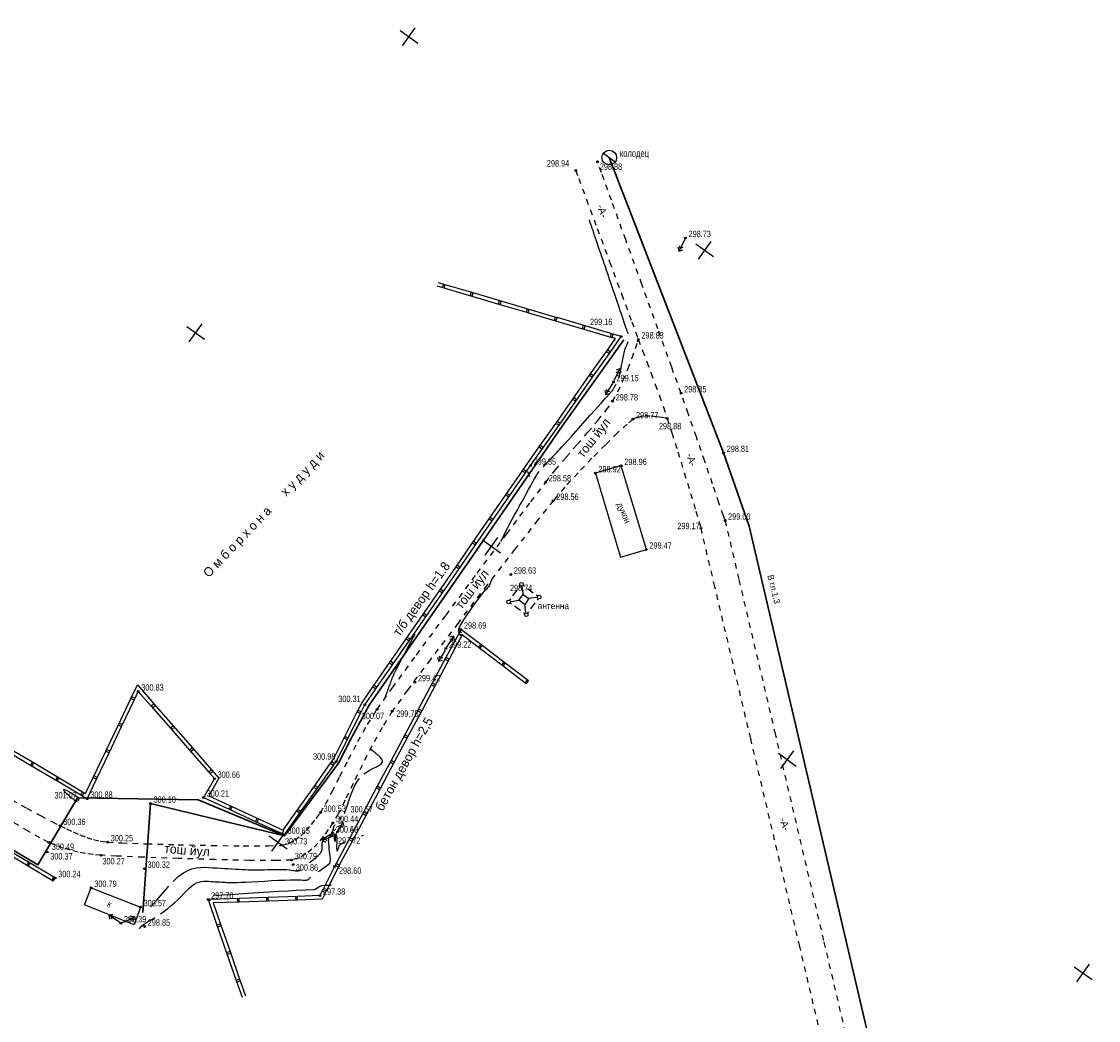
# Model space of a CAD drawing. Extents: x 2931 to 5026, y -2784 to 809.
# Tile 104 of 169: x 3434 to 3730, y -1749 to -1476. Entities that reach past the tile are written whole.
import ezdxf

# ---------------------------------------------------------------- set-up
doc = ezdxf.new("R2010")
doc.units = 0
doc.header["$MEASUREMENT"] = 0
for name, pattern in [('CONTI', [0]), ('Д_ТРОТ_ТРУБА', [3, 1.5, -1.5]), ('ДОРОГИ_СТРОЯЩ', [9, 8, -1])]:
    doc.linetypes.add(name, pattern=pattern)
for name, color, linetype in [('(007) Здания', 7, 'Continuous'), ('(014) Водопровод', 5, 'ИК_Водопровод -------в--------'), ('(025) Дорога', 7, 'Continuous'), ('GOR_BDEFAULT', 212, 'CONTI'), ('GORIZDEFAULT', 32, 'CONTI'), ('PI_OTDEFAULT', 172, 'CONTI'), ('PI_TTDEFAULT', 5, 'CONTI'), ('SETKR', 2, 'CONTI'), ('SIT_LDEFAULT', 250, 'CONTI'), ('USLZNDEFAULT', 250, 'CONTI')]:
    doc.layers.add(name, color=color, linetype=linetype)
doc.styles.add('BM-431', font='txt')
doc.styles.add('P-131', font='txt')
doc.styles.add('SHRFT', font='TXT', dxfattribs={"width": 0.75})
doc.linetypes.add('ИК_Водопровод -------в--------', pattern='A,9,-0.6,["В",Standard,S=1.2,R=0,X=0,Y=-0.6],-1.2', length=10.8)
doc.linetypes.add('ИК_Газопровод -------г--------', pattern='A,9,-0.6,["Г",Standard,S=1.2,R=0,X=0,Y=-0.6],-1.2', length=10.8)

# ---------------------------------------------------------------- blocks, each defined once
blk = doc.blocks.new('BL_6035')
at = {"color": 0}
for p, q in [((-2.5, 3), (-2, 3)), ((-1, 3), (1, 3)), ((2, 3), (2.5, 3)), ((-3, 2), (-3, 2.5)), ((-3, -1), (-3, 1)), ((-2.5, 2.5), (-1, 1)), ((-1, 1), (1, 1)), ((-1, -1), (-1, 1)), ((2.5, 2.5), (1, 1)), ((1, 1), (1, -1)), ((3, 2.5), (3, 2)), ((3, 1), (3, -1)), ((-3, -2.5), (-3, -2)), ((-2.5, -2.5), (-1, -1)), ((1, -1), (-1, -1)), ((2.5, -2.5), (1, -1)), ((3, -2), (3, -2.5)), ((-2, -3), (-2.5, -3)), ((1, -3), (-1, -3)), ((2.5, -3), (2, -3))]:
    blk.add_line(p, q, dxfattribs=at)
for centre in [(-3, 3), (3, 3), (-3, -3), (3, -3)]:
    blk.add_circle(centre, 0.5, dxfattribs=at)
blk = doc.blocks.new('BL_49')
at = {"color": 0}
blk.add_line((-1, 0), (1, 0), dxfattribs=at)
blk.add_circle((0, 0), 1, dxfattribs=at)
blk = doc.blocks.new('BL_333')
at = {"color": 0}
for p, q in [((0, -3), (0, 3)), ((-3, 0), (3, 0))]:
    blk.add_line(p, q, dxfattribs=at)
blk = doc.blocks.new('bstrtthtytt434')
at = {"layer": '(007) Здания'}
blk.add_line((3453.38, 550.16), (3466.91, 544.86), dxfattribs=at)
blk.add_lwpolyline([(3591.61, 663.75), (3598.5, 640.74), (3605.59, 642.86), (3598.72, 665.77), (3598.69, 665.87), (3591.61, 663.75)], dxfattribs=at)
at = {"layer": '(025) Дорога', "linetype": 'Д_ТРОТ_ТРУБА'}
for points in [[(3431.59, 574.23), (3435.71, 571.96), (3439.46, 569.93), (3442.59, 568.27), (3444.86, 567.13), (3446.65, 566.29), (3448.46, 565.45), (3450.3, 564.66), (3452.16, 563.96), (3454.05, 563.36), (3455.96, 562.91), (3457.89, 562.64), (3461.74, 562.44), (3468.58, 562.2), (3477.22, 561.95), (3486.46, 561.75), (3495.09, 561.63), (3501.89, 561.63), (3505.68, 561.79), (3507.5, 562.28), (3509.23, 563.18), (3510.85, 564.4), (3512.37, 565.85), (3513.78, 567.45), (3515.07, 569.11), (3516.25, 570.75), (3517.62, 573.02), (3519.41, 576.44), (3521.55, 580.66), (3523.95, 585.36), (3526.51, 590.21), (3529.14, 594.88), (3531.77, 599.04), (3535.92, 604.89), (3542.55, 613.93), (3550.66, 624.87), (3559.25, 636.38), (3567.33, 647.16), (3573.91, 655.9), (3577.99, 661.28), (3580.66, 664.64), (3583.6, 668.12), (3586.62, 671.61), (3589.57, 674.99), (3592.28, 678.18), (3594.59, 681.04), (3596.34, 683.46), (3597.77, 686.01), (3599.18, 689.05), (3600.5, 692.27), (3601.66, 695.34), (3602.58, 697.95), (3603.18, 699.75), (3603.39, 700.42)], [(3627.17, 650.77), (3626.73, 652.1), (3625.5, 655.66), (3623.73, 660.85), (3621.59, 667.06), (3619.31, 673.67), (3617.08, 680.07), (3615.11, 685.65), (3612.54, 692.81), (3608.77, 703.29), (3604.37, 715.48), (3599.93, 727.75), (3596.03, 738.52), (3593.26, 746.15), (3592.23, 749), (3592.21, 749.06)], [(3586.23, 746.7), (3587.04, 744.52), (3589.16, 738.78), (3592.15, 730.76), (3595.52, 721.67), (3598.83, 712.75), (3601.61, 705.26), (3603.39, 700.42), (3604.55, 697.33), (3605.71, 694.25), (3606.87, 691.17), (3608.03, 688.08), (3609.17, 684.99), (3610.27, 681.89), (3611.33, 678.77), (3612.61, 674.81), (3614.22, 669.61), (3615.99, 663.86), (3617.71, 658.22), (3619.18, 653.36), (3620.2, 649.95), (3620.58, 648.66)], [(3611.33, 678.77), (3610.94, 678.85), (3609.89, 679.03), (3608.38, 679.23), (3606.64, 679.37), (3604.84, 679.36), (3603.2, 679.12), (3601.92, 678.55), (3600.3, 677.19), (3597.69, 674.77), (3594.39, 671.55), (3590.69, 667.83), (3586.87, 663.85), (3583.23, 659.89), (3580.06, 656.21), (3575.87, 650.99), (3569.56, 642.93), (3561.97, 633.14), (3553.95, 622.7), (3546.37, 612.73), (3540.08, 604.31), (3535.93, 598.54), (3533.13, 594.06), (3530.35, 589.03), (3527.68, 583.79), (3525.19, 578.71), (3522.97, 574.13), (3521.1, 570.41), (3519.65, 567.91), (3518.39, 566.08), (3517.02, 564.2), (3515.52, 562.38), (3513.91, 560.72), (3512.18, 559.32), (3510.32, 558.3), (3508.33, 557.74), (3504.19, 557.58), (3496.73, 557.65), (3487.29, 557.86), (3477.18, 558.17), (3467.72, 558.52), (3460.24, 558.83), (3456.06, 559.05), (3453.95, 559.25), (3451.85, 559.54), (3449.76, 559.94), (3447.69, 560.44), (3445.64, 561.05), (3443.66, 561.76), (3441.73, 562.58), (3439.33, 563.82), (3436.09, 565.66), (3432.23, 567.95)], [(3627.17, 650.77), (3630.98, 634.56), (3640.81, 592.68), (3654.29, 535.24), (3669.05, 472.38), (3682.7, 414.21), (3692.88, 370.85), (3697.2, 352.44), (3697.83, 349.7), (3698.5, 346.73), (3699.18, 343.72), (3699.82, 340.8), (3700.4, 338.17), (3700.87, 335.97), (3701.22, 334.39), (3701.5, 333.01), (3701.81, 331.43), (3702.12, 329.8), (3702.41, 328.27), (3702.64, 326.99), (3702.8, 326.1), (3704.87, 311.42)], [(3698.3, 313.34), (3694.88, 332.15), (3694.45, 334.26), (3693.83, 337.35), (3693.06, 341.03), (3692.23, 344.96), (3691.4, 348.75), (3690.66, 352.06), (3686.27, 370.65), (3676.06, 413.86), (3662.4, 471.68), (3647.66, 534.09), (3634.2, 591.06), (3624.38, 632.59), (3620.58, 648.66)]]:
    blk.add_lwpolyline(points, dxfattribs=at)
at = {"color": 5, "linetype": 'ИК_Водопровод -------в--------', "lineweight": 30}
blk.add_lwpolyline([(3595.43, 750.23), (3626.78, 669.33), (3633.78, 649.25), (3700.92, 361.96), (3712.75, 309.29)], dxfattribs=at)
at = {"color": 40, "linetype": 'ИК_Газопровод -------г--------', "lineweight": 30}
for points in [[(3599.39, 700.28), (3582.54, 676.67), (3558.08, 641.32), (3529.61, 600.21), (3524.83, 591.42), (3521.19, 584.3), (3506.39, 564.34), (3469.63, 573.24), (3467.54, 543.41)], [(3506.39, 564.34), (3482.71, 574.26), (3449.65, 574.83), (3438.79, 556.46), (3313.5, 631.08)]]:
    blk.add_lwpolyline(points, dxfattribs=at)
at = {"layer": 'GOR_BDEFAULT', "color": 212}
for p, q in [((3540.33, 616.21), (3541.04, 617.52)), ((3541.04, 617.52), (3541.69, 618.72)), ((3541.69, 618.72), (3542.23, 619.72)), ((3538.87, 613.49), (3539.59, 614.84)), ((3539.59, 614.84), (3540.33, 616.21)), ((3537.61, 611.09), (3538.2, 612.22)), ((3538.2, 612.22), (3538.87, 613.49)), ((3536.08, 607.95), (3536.25, 608.35)), ((3536.25, 608.35), (3536.47, 608.84)), ((3536.47, 608.84), (3536.76, 609.43)), ((3536.76, 609.43), (3537.13, 610.17)), ((3537.13, 610.17), (3537.61, 611.09)), ((3535.01, 605.13), (3535.17, 605.56)), ((3535.17, 605.56), (3535.33, 605.99)), ((3535.33, 605.99), (3535.49, 606.41)), ((3535.49, 606.41), (3535.64, 606.82)), ((3535.64, 606.82), (3535.78, 607.21)), ((3535.78, 607.21), (3535.93, 607.58)), ((3535.93, 607.58), (3536.08, 607.95)), ((3533.99, 602.28), (3534.11, 602.62)), ((3534.11, 602.62), (3534.23, 602.95)), ((3534.23, 602.95), (3534.35, 603.28)), ((3534.35, 603.28), (3534.46, 603.6)), ((3534.46, 603.6), (3534.59, 603.95)), ((3534.59, 603.95), (3534.72, 604.31)), ((3534.72, 604.31), (3534.86, 604.71)), ((3534.86, 604.71), (3535.01, 605.13)), ((3533.92, 602.07), (3533.99, 602.28)), ((3530.15, 588.07), (3529.99, 588.32)), ((3529.99, 588.32), (3529.99, 588.32)), ((3530.39, 587.78), (3530.15, 588.07)), ((3530.74, 587.45), (3530.39, 587.78)), ((3531.2, 587.09), (3530.74, 587.45)), ((3531.72, 586.69), (3531.2, 587.09)), ((3532.25, 586.27), (3531.72, 586.69)), ((3532.72, 585.83), (3532.25, 586.27)), ((3533.08, 585.38), (3532.72, 585.83)), ((3533.27, 584.95), (3533.08, 585.38)), ((3533.22, 584.53), (3533.27, 584.95)), ((3528.17, 581.36), (3529.01, 581.93)), ((3529.01, 581.93), (3529.91, 582.43)), ((3529.91, 582.43), (3530.8, 582.9)), ((3530.8, 582.9), (3531.64, 583.32)), ((3531.64, 583.32), (3532.36, 583.72)), ((3532.36, 583.72), (3532.91, 584.12)), ((3532.91, 584.12), (3533.22, 584.53)), ((3525.79, 578.36), (3526.31, 579.29)), ((3526.31, 579.29), (3526.9, 580.12)), ((3524.42, 575.05), (3524.86, 576.25)), ((3524.86, 576.25), (3525.31, 577.35)), ((3525.31, 577.35), (3525.79, 578.36)), ((3523.63, 572.77), (3524.02, 573.93)), ((3524.02, 573.93), (3524.42, 575.05)), ((3522.86, 570.52), (3523.24, 571.62)), ((3523.24, 571.62), (3523.63, 572.77)), ((3519.94, 566.86), (3520.04, 567.1)), ((3520.04, 567.1), (3520.16, 567.29)), ((3520.16, 567.29), (3520.27, 567.46)), ((3517.42, 563.82), (3517.62, 563.99)), ((3517.62, 563.99), (3517.83, 564.15)), ((3517.83, 564.15), (3518.07, 564.3)), ((3518.07, 564.3), (3518.32, 564.44)), ((3518.32, 564.44), (3518.56, 564.57)), ((3518.56, 564.57), (3518.81, 564.71)), ((3518.81, 564.71), (3519.04, 564.87)), ((3519.04, 564.87), (3519.24, 565.04)), ((3519.24, 565.04), (3519.4, 565.25)), ((3519.4, 565.25), (3519.53, 565.48)), ((3519.53, 565.48), (3519.64, 565.74)), ((3519.64, 565.74), (3519.71, 566.02)), ((3519.71, 566.02), (3519.78, 566.3)), ((3519.78, 566.3), (3519.85, 566.59)), ((3519.85, 566.59), (3519.94, 566.86)), ((3516.71, 560.91), (3516.73, 561.2)), ((3516.73, 562.11), (3516.75, 562.4)), ((3516.74, 561.81), (3516.73, 562.11)), ((3516.73, 561.5), (3516.74, 561.81)), ((3516.73, 561.2), (3516.73, 561.5)), ((3516.75, 562.4), (3516.8, 562.69)), ((3516.8, 562.69), (3516.86, 562.95)), ((3516.86, 562.95), (3516.97, 563.19)), ((3516.97, 563.19), (3517.09, 563.41)), ((3517.09, 563.41), (3517.24, 563.63)), ((3517.24, 563.63), (3517.42, 563.82)), ((3514.48, 557.98), (3514.7, 558.15)), ((3514.7, 558.15), (3514.91, 558.31)), ((3514.91, 558.31), (3515.09, 558.48)), ((3515.09, 558.48), (3515.26, 558.63)), ((3515.26, 558.63), (3515.43, 558.78)), ((3515.43, 558.78), (3515.58, 558.94)), ((3515.58, 558.94), (3515.73, 559.1)), ((3515.73, 559.1), (3515.88, 559.25)), ((3515.88, 559.25), (3516.03, 559.42)), ((3516.03, 559.42), (3516.17, 559.58)), ((3516.17, 559.58), (3516.31, 559.77)), ((3516.31, 559.77), (3516.43, 559.95)), ((3516.43, 559.95), (3516.53, 560.16)), ((3516.53, 560.16), (3516.62, 560.4)), ((3516.62, 560.4), (3516.68, 560.64)), ((3516.68, 560.64), (3516.71, 560.91)), ((3479.84, 554.91), (3481.01, 555.34)), ((3481.01, 555.34), (3482.17, 555.6)), ((3482.17, 555.6), (3483.32, 555.73)), ((3483.32, 555.73), (3484.47, 555.76)), ((3484.47, 555.76), (3485.61, 555.72)), ((3485.61, 555.72), (3486.73, 555.65)), ((3486.73, 555.65), (3487.83, 555.58)), ((3487.83, 555.58), (3488.9, 555.51)), ((3488.9, 555.51), (3489.94, 555.45)), ((3489.94, 555.45), (3490.96, 555.39)), ((3490.96, 555.39), (3491.95, 555.33)), ((3491.95, 555.33), (3492.91, 555.27)), ((3492.91, 555.27), (3493.82, 555.23)), ((3493.82, 555.23), (3494.71, 555.17)), ((3494.71, 555.17), (3495.57, 555.13)), ((3495.57, 555.13), (3496.41, 555.1)), ((3501.73, 555.12), (3502.68, 555.15)), ((3502.68, 555.15), (3503.64, 555.18)), ((3503.64, 555.18), (3504.56, 555.2)), ((3504.56, 555.2), (3505.44, 555.19)), ((3505.44, 555.19), (3506.27, 555.17)), ((3506.27, 555.17), (3507.02, 555.12)), ((3513.21, 557.06), (3513.47, 557.24)), ((3513.47, 557.24), (3513.73, 557.43)), ((3513.73, 557.43), (3513.99, 557.61)), ((3513.99, 557.61), (3514.23, 557.79)), ((3514.23, 557.79), (3514.48, 557.98)), ((3475.82, 551.86), (3477.22, 553.2)), ((3477.22, 553.2), (3478.67, 554.29)), ((3478.67, 554.29), (3479.84, 554.91)), ((3496.41, 555.1), (3497.25, 555.07)), ((3497.25, 555.07), (3498.09, 555.06)), ((3498.09, 555.06), (3498.96, 555.06)), ((3498.96, 555.06), (3499.85, 555.06)), ((3499.85, 555.06), (3500.78, 555.08)), ((3500.78, 555.08), (3501.73, 555.12)), ((3507.02, 555.12), (3507.71, 555.04)), ((3507.71, 555.04), (3508.31, 554.96)), ((3508.31, 554.96), (3508.87, 554.89)), ((3508.87, 554.89), (3509.34, 554.83)), ((3509.34, 554.83), (3509.77, 554.8)), ((3509.77, 554.8), (3510.14, 554.82)), ((3510.14, 554.82), (3510.48, 554.89)), ((3510.48, 554.89), (3510.77, 555.03)), ((3473.45, 549.2), (3474.62, 550.57)), ((3470.5, 545.75), (3471.4, 546.74)), ((3471.4, 546.74), (3472.37, 547.9)), ((3472.37, 547.9), (3473.45, 549.2)), ((3469.73, 544.97), (3470.5, 545.75))]:
    blk.add_line(p, q, dxfattribs=at)
at = {"layer": 'GOR_BDEFAULT', "color": 212, "const_width": 0.3}
blk.add_lwpolyline([(3522.2, 568.59), (3522.23, 568.69), (3522.27, 568.79)], dxfattribs=at)
at = {"layer": 'GORIZDEFAULT', "color": 32}
for points in [[(3600.58, 701.98), (3600.48, 702.31), (3600.35, 702.68), (3600.22, 703.08), (3600.07, 703.52), (3599.91, 703.99), (3599.73, 704.51), (3599.55, 705.06), (3599.35, 705.64), (3599.14, 706.25), (3598.93, 706.9), (3598.69, 707.56), (3598.45, 708.27), (3598.2, 708.99), (3597.94, 709.75), (3597.68, 710.53), (3597.41, 711.34), (3597.13, 712.16), (3596.84, 713), (3596.54, 713.87), (3596.24, 714.75), (3595.94, 715.64), (3595.62, 716.55), (3595.31, 717.47), (3595, 718.4), (3594.67, 719.33), (3594.35, 720.27), (3594.04, 721.2), (3593.72, 722.14), (3593.41, 723.05), (3593.09, 723.96), (3592.79, 724.85), (3592.49, 725.72), (3592.21, 726.57), (3591.93, 727.38), (3591.67, 728.16), (3591.42, 728.89), (3591.18, 729.58), (3590.97, 730.21), (3590.77, 730.79), (3590.6, 731.3), (3590.44, 731.75), (3590.31, 732.14), (3590.2, 732.48), (3590.1, 732.76), (3590.02, 732.99), (3589.96, 733.17)], [(3598.02, 689.83), (3598.12, 690.19), (3598.24, 690.64), (3598.37, 691.17), (3598.51, 691.82), (3598.66, 692.54), (3598.81, 693.31), (3598.96, 694.1), (3599.11, 694.87), (3599.26, 695.59), (3599.4, 696.23), (3599.52, 696.76), (3599.63, 697.2), (3599.73, 697.54), (3599.82, 697.84), (3599.91, 698.07), (3599.99, 698.26), (3600.06, 698.46), (3600.14, 698.63), (3600.2, 698.8), (3600.27, 698.97), (3600.33, 699.14), (3600.4, 699.3), (3600.46, 699.45), (3600.52, 699.59), (3600.6, 699.81)], [(3577.32, 665.51), (3577.55, 665.75), (3577.78, 666), (3578, 666.24), (3578.25, 666.49), (3578.49, 666.75), (3578.73, 667.01), (3578.97, 667.27), (3579.22, 667.52), (3579.47, 667.78), (3579.73, 668.05), (3579.99, 668.32), (3580.24, 668.59), (3580.5, 668.86), (3580.78, 669.14), (3581.07, 669.46), (3581.44, 669.85), (3581.89, 670.33), (3582.45, 670.95), (3583.17, 671.73), (3584.05, 672.71), (3585.12, 673.91), (3586.34, 675.28), (3587.63, 676.72), (3588.94, 678.2), (3590.21, 679.63), (3591.39, 680.94), (3592.39, 682.06), (3593.19, 682.96), (3593.78, 683.62), (3594.23, 684.12), (3594.54, 684.46), (3594.76, 684.69), (3594.91, 684.85), (3595.03, 684.98), (3595.14, 685.1), (3595.25, 685.22), (3595.37, 685.34), (3595.48, 685.46), (3595.58, 685.58), (3595.69, 685.7), (3595.79, 685.82), (3595.9, 685.93), (3595.99, 686.05), (3596.09, 686.16), (3596.18, 686.29), (3596.28, 686.41), (3596.37, 686.53), (3596.46, 686.66), (3596.54, 686.79), (3596.63, 686.92), (3596.72, 687.07), (3596.8, 687.21), (3596.89, 687.35), (3596.97, 687.5), (3597.05, 687.66), (3597.14, 687.83), (3597.23, 688.01), (3597.32, 688.18)], [(3565.73, 645.03), (3565.77, 645.14), (3566.14, 645.98), (3566.58, 646.89), (3567.07, 647.86), (3567.61, 648.89), (3568.19, 649.97), (3568.82, 651.11), (3569.48, 652.32), (3570.15, 653.56), (3570.84, 654.81), (3571.51, 656.03), (3572.15, 657.22), (3572.76, 658.31), (3573.31, 659.32), (3573.79, 660.19), (3574.21, 660.95), (3574.58, 661.61), (3574.9, 662.17), (3575.18, 662.66), (3575.43, 663.08), (3575.67, 663.45), (3575.94, 663.84), (3576.18, 664.18)], [(3554.88, 619.07), (3554.62, 619.32), (3554.19, 620.19), (3554.21, 621.04), (3554.55, 621.91), (3555.1, 622.83), (3555.77, 623.86), (3556.5, 624.97), (3557.27, 626.1), (3558.06, 627.23), (3558.82, 628.31), (3559.55, 629.3), (3560.2, 630.16), (3560.75, 630.86), (3561.22, 631.41), (3561.6, 631.84), (3561.91, 632.16), (3562.15, 632.41), (3562.33, 632.59), (3562.48, 632.74), (3562.87, 633.67), (3562.95, 633.86), (3563.04, 634.09), (3563.15, 634.35), (3563.27, 634.63), (3563.4, 634.97), (3563.42, 635.02)], [(3449.73, 574.79), (3449.58, 574.95), (3449.38, 575.12), (3448.93, 575.46), (3448.37, 575.81), (3447.77, 576.18), (3447.17, 576.5), (3446.62, 576.78), (3446.17, 576.97), (3445.87, 577.05), (3445.77, 577), (3445.83, 576.85), (3446.01, 576.61), (3446.28, 576.31), (3446.61, 576), (3446.93, 575.68), (3447.24, 575.41)], [(3447.24, 575.41), (3448.09, 574.69), (3448.41, 574.49), (3448.72, 574.29), (3448.99, 574.11), (3449.21, 573.99), (3449.4, 573.92), (3449.73, 574), (3449.81, 574.06), (3449.9, 574.15), (3449.95, 574.27), (3449.95, 574.42), (3449.87, 574.62)], [(3515.65, 554.58), (3516.14, 554.92), (3516.62, 555.26), (3517.1, 555.6), (3517.53, 555.9), (3517.9, 556.17), (3518.88, 556.94), (3518.97, 558.28), (3518.91, 558.81), (3518.84, 559.44), (3518.75, 560.11), (3518.66, 560.8), (3518.58, 561.49), (3518.53, 562.12), (3518.49, 562.68), (3518.47, 563.14), (3518.5, 563.5), (3518.55, 563.77), (3518.63, 563.98), (3518.72, 564.14), (3518.82, 564.25), (3518.94, 564.34), (3519.07, 564.42), (3519.2, 564.49), (3519.34, 564.56), (3519.46, 564.63), (3519.58, 564.72), (3519.7, 564.81), (3519.8, 564.91)], [(3520.18, 564.63), (3520.06, 564.54), (3519.98, 563.97)], [(3519.98, 563.97), (3520.01, 563.77), (3520.04, 563.52), (3520.08, 563.29), (3520.12, 563.08), (3520.17, 562.91), (3520.21, 562.81), (3520.26, 562.81), (3520.3, 562.9), (3520.34, 563.08), (3520.37, 563.33), (3520.4, 563.61), (3520.41, 563.91), (3520.43, 564.19), (3520.44, 564.45)], [(3520.09, 565.74), (3520.13, 565.88), (3520.19, 566.01), (3520.26, 566.13), (3520.36, 566.21), (3520.45, 566.23)], [(3520.73, 564.23), (3520.72, 563.4), (3520.69, 562.54), (3520.68, 561.73), (3520.67, 561.04), (3520.69, 560.54), (3520.73, 560.29), (3520.8, 560.24), (3520.89, 560.33), (3521, 560.54), (3521.11, 560.84), (3521.24, 561.18), (3521.36, 561.52), (3521.52, 561.85), (3521.93, 562.23), (3522.81, 562.72)], [(3527.43, 564.42), (3527.73, 564.51), (3528.02, 564.61)], [(3524.82, 563.52), (3525.1, 563.62), (3525.4, 563.73)], [(3472.39, 543.04), (3473.38, 543.74), (3474.37, 544.48), (3475.33, 545.25), (3476.25, 546.04), (3477.18, 546.91), (3478.03, 547.76), (3478.81, 548.58), (3479.55, 549.34), (3480.24, 550.04), (3480.92, 550.63), (3481.58, 551.12), (3482.24, 551.48), (3482.9, 551.71), (3483.57, 551.86), (3484.23, 551.94), (3484.89, 551.96), (3485.53, 551.94), (3486.16, 551.89), (3486.79, 551.86), (3487.39, 551.82), (3487.98, 551.78), (3488.56, 551.74), (3489.13, 551.71), (3489.68, 551.68), (3490.2, 551.65), (3490.7, 551.62), (3491.23, 551.61), (3491.83, 551.6), (3492.55, 551.59), (3493.4, 551.62), (3494.45, 551.65), (3495.75, 551.7), (3497.31, 551.78), (3499.06, 551.88), (3500.93, 551.99), (3502.84, 552.1), (3504.7, 552.2), (3506.42, 552.27), (3507.93, 552.32), (3509.17, 552.34), (3510.13, 552.33), (3510.88, 552.3), (3511.44, 552.27), (3511.85, 552.24), (3512.16, 552.22), (3512.4, 552.24), (3512.59, 552.29), (3512.76, 552.35), (3512.9, 552.44), (3513.02, 552.54), (3513.13, 552.66), (3513.24, 552.78), (3513.35, 552.89), (3513.42, 552.97), (3513.51, 553.04)], [(3486.81, 548.1), (3491.64, 548.34), (3493.83, 548.48), (3496.39, 548.65), (3499.18, 548.83), (3502.04, 549.01), (3504.83, 549.19), (3507.4, 549.34), (3509.59, 549.47), (3514.65, 549.66), (3515.02, 549.91), (3515.75, 550.44), (3516.04, 550.61), (3516.57, 550.76), (3517.56, 550.85), (3519.2, 550.84)], [(3466.58, 538.94), (3467.14, 539.61), (3467.7, 540.09), (3468.31, 540.49), (3469.03, 540.9)], [(3469.1, 540.94), (3469.14, 540.96), (3469.17, 540.98), (3469.96, 541.44), (3470.84, 542)]]:
    blk.add_lwpolyline(points, dxfattribs=at)
at = {"layer": 'PI_TTDEFAULT', "color": 0}
for centre in [(3592.21, 749.06), (3586.23, 746.7), (3616.33, 728.2), (3598.71, 701.18), (3603.39, 700.42), (3596.56, 688.73), (3615.11, 685.65), (3596.34, 683.46), (3601.92, 678.55), (3611.33, 678.77), (3626.78, 669.33), (3573.87, 665.86), (3598.72, 665.77), (3577.99, 661.28), (3591.61, 663.75), (3580.06, 656.21), (3627.17, 650.77), (3620.58, 648.66), (3605.59, 642.86), (3568.42, 635.99), (3554.74, 620.94), (3550.65, 615.7), (3542.13, 606.49), (3466.28, 603.94), (3528.42, 600.26), (3531.77, 599.04), (3535.93, 598.54), (3520.56, 584.73), (3487.19, 580.05), (3449.7, 574.74), (3452.29, 574.56), (3469.63, 573.24), (3484.2, 574.88), (3516.25, 570.75), (3444.86, 567.13), (3519.65, 567.91), (3521.69, 569.21), (3506.37, 564.7), (3519.59, 565.06), (3519.6, 565.05), (3520.38, 564.59), (3441.73, 562.58), (3457.89, 562.64), (3505.68, 561.79), (3441.31, 559.95), (3456.06, 559.05), (3467.99, 555.38), (3508.33, 557.74), (3508.75, 556.5), (3520.11, 555.99), (3443.48, 552.83), (3453.38, 550.16), (3485.41, 546.95), (3516.09, 548.01), (3466.91, 544.86), (3461.52, 540.45), (3468.04, 539.55)]:
    blk.add_circle(centre, 0.25, dxfattribs=at)
for p in [(3592.21, 749.06), (3586.23, 746.7), (3616.33, 728.2), (3598.71, 701.18), (3603.39, 700.42), (3596.56, 688.73), (3615.11, 685.65), (3596.34, 683.46), (3601.92, 678.55), (3611.33, 678.77), (3626.78, 669.33), (3573.87, 665.86), (3598.72, 665.77), (3591.61, 663.75), (3577.99, 661.28), (3580.06, 656.21), (3627.17, 650.77), (3620.58, 648.66), (3605.59, 642.86), (3568.42, 635.99), (3554.74, 620.94), (3550.65, 615.7), (3542.13, 606.49), (3466.28, 603.94), (3528.42, 600.26), (3531.77, 599.04), (3535.93, 598.54), (3520.56, 584.73), (3487.19, 580.05), (3449.7, 574.74), (3452.29, 574.56), (3469.63, 573.24), (3484.2, 574.88), (3516.25, 570.75), (3444.86, 567.13), (3519.65, 567.91), (3521.69, 569.21), (3506.37, 564.7), (3519.59, 565.06), (3519.6, 565.05), (3520.38, 564.59), (3441.73, 562.58), (3457.89, 562.64), (3505.68, 561.79), (3456.06, 559.05), (3467.99, 555.38), (3508.33, 557.74), (3508.75, 556.5), (3520.11, 555.99), (3443.48, 552.83), (3453.38, 550.16), (3485.41, 546.95), (3516.09, 548.01), (3466.91, 544.86), (3461.52, 540.45), (3468.04, 539.55)]:
    blk.add_point(p, dxfattribs=at)
at = {"layer": 'SIT_LDEFAULT', "color": 250}
for p, q in [((3616.11, 727.76), (3614.54, 724.62)), ((3614.18, 725.7), (3614.54, 724.62)), ((3614.54, 724.62), (3615.61, 724.98)), ((3614.9, 725.34), (3614.68, 726.01)), ((3615.57, 725.57), (3614.9, 725.34)), ((3550.13, 714.44), (3548.3, 714.98)), ((3550.41, 715.4), (3548.58, 715.93)), ((3549.93, 715.54), (3549.64, 714.58)), ((3550.13, 714.44), (3550.41, 715.4)), ((3558.08, 713.13), (3550.41, 715.4)), ((3557.81, 712.17), (3550.12, 714.43)), ((3557.6, 713.27), (3557.32, 712.32)), ((3565.48, 709.92), (3557.8, 712.18)), ((3557.81, 712.17), (3558.08, 713.13)), ((3565.76, 710.88), (3558.08, 713.15)), ((3565.28, 711.02), (3564.99, 710.07)), ((3573.15, 707.66), (3565.47, 709.92)), ((3565.48, 709.92), (3565.76, 710.88)), ((3573.43, 708.62), (3565.76, 710.88)), ((3572.95, 708.76), (3572.67, 707.81)), ((3580.82, 705.4), (3573.14, 707.66)), ((3573.15, 707.66), (3573.43, 708.62)), ((3581.1, 706.36), (3573.42, 708.63)), ((3580.62, 706.5), (3580.33, 705.55)), ((3580.82, 705.4), (3581.1, 706.36)), ((3588.78, 704.11), (3581.1, 706.37)), ((3588.5, 703.15), (3580.82, 705.4)), ((3588.3, 704.25), (3588.01, 703.29)), ((3588.5, 703.15), (3588.78, 704.11)), ((3596.18, 700.88), (3588.5, 703.14)), ((3596.45, 701.84), (3588.78, 704.11)), ((3594.63, 697.12), (3597.1, 700.62)), ((3595.45, 696.55), (3598.71, 701.19)), ((3595.97, 701.98), (3595.69, 701.03)), ((3597.09, 700.62), (3596.17, 700.89)), ((3596.18, 700.88), (3596.45, 701.84)), ((3598.72, 701.19), (3596.45, 701.86)), ((3590.03, 690.59), (3594.64, 697.13)), ((3594.63, 697.12), (3595.45, 696.55)), ((3595.74, 696.96), (3594.92, 697.53)), ((3590.85, 690.02), (3595.46, 696.56)), ((3591.14, 690.43), (3590.32, 691)), ((3596.78, 689.17), (3598.35, 692.31)), ((3598.35, 692.31), (3597.28, 691.95)), ((3597.32, 691.36), (3597.99, 691.59)), ((3597.99, 691.59), (3598.21, 690.92)), ((3598.71, 691.23), (3598.35, 692.31)), ((3585.43, 684.05), (3590.03, 690.59)), ((3586.25, 683.47), (3590.85, 690.02)), ((3590.03, 690.59), (3590.85, 690.02)), ((3596.29, 688.31), (3594.43, 685.34)), ((3594.18, 686.44), (3594.43, 685.34)), ((3594.43, 685.34), (3595.53, 685.6)), ((3594.85, 686.03), (3594.69, 686.71)), ((3595.54, 686.18), (3594.85, 686.03)), ((3580.83, 677.5), (3585.44, 684.04)), ((3581.65, 676.93), (3586.26, 683.47)), ((3585.43, 684.05), (3586.25, 683.47)), ((3586.53, 683.88), (3585.71, 684.46)), ((3576.23, 670.95), (3580.83, 677.5)), ((3577.05, 670.38), (3581.65, 676.93)), ((3580.83, 677.5), (3581.65, 676.93)), ((3581.94, 677.34), (3581.12, 677.91)), ((3573.05, 666.43), (3576.23, 670.95)), ((3573.87, 665.86), (3577.05, 670.38)), ((3576.23, 670.95), (3577.05, 670.38)), ((3577.33, 670.79), (3576.51, 671.37)), ((3567.09, 657.82), (3571.64, 664.39)), ((3571.64, 664.39), (3573.05, 666.43)), ((3571.64, 664.39), (3572.46, 663.82)), ((3572.75, 664.23), (3571.93, 664.8)), ((3572.46, 663.82), (3573.87, 665.86)), ((3567.91, 657.24), (3572.46, 663.82)), ((3572.89, 664.29), (3572.85, 664.23)), ((3573.66, 662.76), (3573.11, 664.13)), ((3562.52, 651.24), (3567.08, 657.82)), ((3563.34, 650.67), (3567.9, 657.25)), ((3567.09, 657.82), (3567.91, 657.24)), ((3568.19, 657.66), (3567.37, 658.23)), ((3557.97, 644.67), (3562.52, 651.24)), ((3558.79, 644.09), (3563.34, 650.67)), ((3562.52, 651.24), (3563.34, 650.67)), ((3563.63, 651.08), (3562.81, 651.65)), ((3553.42, 638.1), (3557.97, 644.67)), ((3554.24, 637.53), (3558.79, 644.1)), ((3557.97, 644.67), (3558.79, 644.09)), ((3559.07, 644.51), (3558.25, 645.08)), ((3548.86, 631.52), (3553.42, 638.1)), ((3553.42, 638.1), (3554.24, 637.53)), ((3554.52, 637.94), (3553.7, 638.51)), ((3549.68, 630.95), (3554.24, 637.53)), ((3549.97, 631.36), (3549.14, 631.93)), ((3544.3, 624.94), (3548.86, 631.52)), ((3545.12, 624.37), (3549.68, 630.95)), ((3548.86, 631.52), (3549.68, 630.95)), ((3539.75, 618.36), (3544.3, 624.94)), ((3540.57, 617.79), (3545.12, 624.37)), ((3544.3, 624.94), (3545.12, 624.37)), ((3545.41, 624.78), (3544.59, 625.35)), ((3554.41, 620.31), (3550.64, 613.25)), ((3554.74, 620.95), (3554.41, 620.32)), ((3554.95, 620.03), (3554.41, 620.31)), ((3560.54, 616.53), (3554.74, 620.94)), ((3535.19, 611.79), (3539.75, 618.36)), ((3536.01, 611.21), (3540.57, 617.79)), ((3539.75, 618.36), (3540.57, 617.79)), ((3540.85, 618.2), (3540.03, 618.77)), ((3550.92, 616.12), (3552.78, 619.09)), ((3555.07, 619.43), (3551.52, 612.78)), ((3551.67, 618.25), (3552.36, 618.41)), ((3552.78, 619.09), (3551.68, 618.84)), ((3552.36, 618.41), (3552.52, 617.72)), ((3553.03, 617.99), (3552.78, 619.09)), ((3554.17, 619.86), (3555.05, 619.39)), ((3559.94, 615.73), (3555.07, 619.44)), ((3550.4, 615.27), (3548.61, 612.26)), ((3560.14, 616.83), (3559.54, 616.04)), ((3559.94, 615.73), (3560.54, 616.53)), ((3566.3, 610.89), (3559.94, 615.73)), ((3566.91, 611.68), (3560.54, 616.53)), ((3530.64, 605.22), (3535.19, 611.79)), ((3535.19, 611.79), (3536.01, 611.21)), ((3536.3, 611.62), (3535.47, 612.2)), ((3550.64, 613.25), (3546.88, 606.2)), ((3551.53, 612.78), (3547.75, 605.72)), ((3548.33, 613.36), (3548.61, 612.26)), ((3548.61, 612.26), (3549.72, 612.54)), ((3549.02, 612.95), (3548.85, 613.64)), ((3549.71, 613.13), (3549.02, 612.95)), ((3550.4, 612.81), (3551.29, 612.34)), ((3551.53, 612.78), (3550.64, 613.25)), ((3566.51, 611.98), (3565.9, 611.19)), ((3566.3, 610.89), (3566.91, 611.68)), ((3573.27, 606.83), (3566.91, 611.68)), ((3531.46, 604.64), (3536.02, 611.22)), ((3572.67, 606.04), (3566.3, 610.89)), ((3464.27, 602.03), (3466.04, 605.74)), ((3466.03, 605.74), (3470.58, 600.53)), ((3531.74, 605.05), (3530.92, 605.63)), ((3546.88, 606.19), (3543.12, 599.14)), ((3547.77, 605.72), (3544, 598.66)), ((3546.65, 605.75), (3547.53, 605.28)), ((3547.77, 605.72), (3546.88, 606.19)), ((3572.87, 607.14), (3572.27, 606.34)), ((3572.67, 606.04), (3573.27, 606.83)), ((3465.38, 602.05), (3464.48, 602.48)), ((3465.17, 601.6), (3466.28, 603.93)), ((3466.28, 603.93), (3469.84, 599.87)), ((3527.56, 600.78), (3530.64, 605.22)), ((3528.42, 600.26), (3531.46, 604.64)), ((3530.64, 605.22), (3531.46, 604.64)), ((3460.82, 594.8), (3464.25, 602.02)), ((3461.72, 594.37), (3465.17, 601.6)), ((3464.27, 602.03), (3465.17, 601.6)), ((3470.58, 600.53), (3469.83, 599.87)), ((3469.83, 599.87), (3475.1, 593.85)), ((3470.16, 599.49), (3470.91, 600.14)), ((3470.58, 600.53), (3475.85, 594.5)), ((3526.32, 598.33), (3527.55, 600.78)), ((3527.21, 597.88), (3528.42, 600.26)), ((3522.71, 591.2), (3526.32, 598.34)), ((3523.6, 590.75), (3527.22, 597.89)), ((3526.32, 598.33), (3527.21, 597.88)), ((3527.43, 598.32), (3526.54, 598.77)), ((3543.11, 599.13), (3539.35, 592.08)), ((3544, 598.66), (3540.23, 591.6)), ((3542.88, 598.68), (3543.76, 598.22)), ((3544, 598.66), (3543.11, 599.13)), ((3457.39, 587.58), (3460.82, 594.81)), ((3458.28, 587.15), (3461.73, 594.38)), ((3460.82, 594.8), (3461.72, 594.37)), ((3461.94, 594.82), (3461.04, 595.25)), ((3475.85, 594.51), (3475.1, 593.85)), ((3475.1, 593.85), (3480.37, 587.83)), ((3475.43, 593.47), (3476.18, 594.13)), ((3475.85, 594.51), (3481.12, 588.49)), ((3519.7, 585.24), (3522.71, 591.2)), ((3520.56, 584.73), (3523.61, 590.74)), ((3522.71, 591.2), (3523.6, 590.75)), ((3523.82, 591.19), (3522.93, 591.64)), ((3539.36, 592.07), (3535.59, 585.02)), ((3540.24, 591.6), (3536.47, 584.54)), ((3539.12, 591.62), (3540, 591.16)), ((3540.24, 591.6), (3539.36, 592.07)), ((3429.87, 587.84), (3436.75, 583.77)), ((3430.38, 588.7), (3437.26, 584.62)), ((3458.5, 587.6), (3457.6, 588.03)), ((3481.12, 588.49), (3480.36, 587.82)), ((3480.36, 587.82), (3485.63, 581.81)), ((3480.7, 587.45), (3481.44, 588.1)), ((3481.12, 588.49), (3486.38, 582.46)), ((3453.94, 580.36), (3457.37, 587.58)), ((3454.84, 579.93), (3458.28, 587.15)), ((3457.39, 587.58), (3458.28, 587.15)), ((3519.02, 584.29), (3519.7, 585.24)), ((3520.12, 584.12), (3519.3, 584.7)), ((3519.83, 583.71), (3520.56, 584.73)), ((3535.59, 585.02), (3531.83, 577.96)), ((3536.47, 584.55), (3535.59, 585.02)), ((3437.26, 584.63), (3436.75, 583.77)), ((3436.75, 583.77), (3443.63, 579.69)), ((3437.18, 583.51), (3437.68, 584.37)), ((3437.26, 584.63), (3444.14, 580.55)), ((3486.39, 582.47), (3485.63, 581.81)), ((3485.63, 581.81), (3487.17, 580.05)), ((3485.97, 581.43), (3486.71, 582.09)), ((3486.39, 582.47), (3488.4, 580.17)), ((3514.4, 577.76), (3519.03, 584.28)), ((3515.21, 577.18), (3519.84, 583.7)), ((3519.02, 584.29), (3519.83, 583.71)), ((3521.05, 584.37), (3520.97, 584.24)), ((3521.19, 584.3), (3521.11, 584.16)), ((3536.47, 584.55), (3532.7, 577.49)), ((3535.35, 584.57), (3536.24, 584.1)), ((3444.15, 580.55), (3443.64, 579.69)), ((3443.64, 579.69), (3450.52, 575.62)), ((3444.07, 579.43), (3444.57, 580.29)), ((3444.15, 580.55), (3451.03, 576.47)), ((3451.86, 575.98), (3453.94, 580.36)), ((3452.3, 574.56), (3454.85, 579.93)), ((3453.94, 580.36), (3454.84, 579.93)), ((3455.05, 580.38), (3454.16, 580.81)), ((3487.19, 580.05), (3484.36, 575.15)), ((3488.41, 580.17), (3485.63, 575.33)), ((3451.03, 576.48), (3450.52, 575.62)), ((3450.95, 575.36), (3451.45, 576.22)), ((3451.03, 576.48), (3451.85, 575.99)), ((3509.77, 571.23), (3514.4, 577.76)), ((3510.58, 570.65), (3515.21, 577.18)), ((3514.4, 577.76), (3515.21, 577.18)), ((3515.5, 577.59), (3514.68, 578.17)), ((3531.82, 577.95), (3528.05, 570.9)), ((3532.7, 577.49), (3528.93, 570.42)), ((3531.58, 577.51), (3532.47, 577.04)), ((3532.7, 577.49), (3531.82, 577.95)), ((3455.53, 574.72), (3449.66, 574.82)), ((3450.52, 575.62), (3452.29, 574.56)), ((3484.36, 575.16), (3484.2, 574.88)), ((3484.2, 574.88), (3491.18, 571.67)), ((3484.61, 575.01), (3484.36, 575.16)), ((3484.37, 574.81), (3484.44, 574.95)), ((3485.61, 575.33), (3491.6, 572.58)), ((3491.6, 572.59), (3491.19, 571.68)), ((3491.19, 571.68), (3498.46, 568.34)), ((3491.6, 572.59), (3498.88, 569.24)), ((3491.65, 571.47), (3492.06, 572.38)), ((3506.04, 565.96), (3509.78, 571.23)), ((3506.37, 564.7), (3510.59, 570.65)), ((3509.77, 571.23), (3510.58, 570.65)), ((3510.87, 571.06), (3510.05, 571.64)), ((3528.06, 570.89), (3524.3, 563.84)), ((3528.95, 570.43), (3525.17, 563.36)), ((3527.83, 570.45), (3528.71, 569.98)), ((3528.95, 570.43), (3528.06, 570.89)), ((3498.87, 569.25), (3498.46, 568.34)), ((3498.46, 568.34), (3505.72, 565)), ((3498.87, 569.25), (3506.04, 565.96)), ((3498.91, 568.13), (3499.33, 569.04)), ((3520.63, 565.02), (3522.42, 568.02)), ((3522.42, 568.02), (3521.32, 567.75)), ((3521.32, 567.16), (3522.01, 567.34)), ((3522.01, 567.34), (3522.18, 566.65)), ((3522.7, 566.93), (3522.42, 568.02)), ((3506.08, 565.78), (3505.73, 565.01)), ((3505.73, 565.01), (3506.37, 564.72)), ((3506.18, 564.8), (3506.28, 565.02)), ((3519.91, 564.39), (3516.68, 563.07)), ((3517.12, 564.11), (3516.68, 563.07)), ((3517.42, 563.37), (3517.7, 564.03)), ((3516.68, 563.07), (3517.72, 562.63)), ((3518.07, 563.1), (3517.42, 563.37)), ((3524.3, 563.84), (3520.53, 556.79)), ((3525.18, 563.37), (3521.41, 556.31)), ((3524.06, 563.39), (3524.94, 562.93)), ((3525.18, 563.37), (3524.3, 563.84)), ((3436.09, 556.06), (3429.21, 560.16)), ((3436.6, 556.92), (3429.73, 561.02)), ((3436.17, 557.18), (3435.66, 556.32)), ((3436.09, 556.06), (3436.6, 556.92)), ((3442.97, 551.97), (3436.09, 556.06)), ((3443.48, 552.83), (3436.6, 556.92)), ((3520.11, 555.99), (3516.92, 549.63)), ((3521.01, 555.52), (3517.82, 549.19)), ((3520.53, 556.77), (3520.11, 555.99)), ((3520.3, 556.33), (3521.18, 555.86)), ((3521.42, 556.3), (3520.53, 556.77)), ((3521.42, 556.3), (3521, 555.53)), ((3443.05, 553.08), (3442.54, 552.23)), ((3442.97, 551.97), (3443.48, 552.83)), ((3451.58, 545.49), (3453.38, 550.16)), ((3516.92, 549.64), (3516.1, 548)), ((3517.82, 549.19), (3516.92, 549.64)), ((3485.41, 546.95), (3487.87, 539.89)), ((3485.94, 546.96), (3485.42, 546.94)), ((3493.94, 547.23), (3485.94, 546.96)), ((3485.96, 546.58), (3485.94, 546.96)), ((3493.44, 547.21), (3493.47, 546.21)), ((3501.93, 547.51), (3493.93, 547.24)), ((3493.98, 546.23), (3493.94, 547.23)), ((3501.96, 546.51), (3493.97, 546.24)), ((3501.43, 547.49), (3501.46, 546.49)), ((3509.92, 547.78), (3501.93, 547.51)), ((3501.96, 546.51), (3501.93, 547.51)), ((3509.96, 546.78), (3501.96, 546.51)), ((3509.43, 547.76), (3509.45, 546.76)), ((3516.09, 548.01), (3509.92, 547.8)), ((3509.96, 546.78), (3509.92, 547.78)), ((3516.72, 547.02), (3509.96, 546.79)), ((3516.7, 549.2), (3517.6, 548.75)), ((3517.82, 549.19), (3516.72, 547.02)), ((3465.16, 540.01), (3451.58, 545.49)), ((3466.91, 544.86), (3465.16, 540.01)), ((3486.8, 546), (3488.81, 540.21)), ((3493.98, 546.23), (3486.82, 545.99)), ((3459.28, 542.87), (3458.17, 542.64)), ((3461.1, 540.73), (3458.17, 542.64)), ((3458.17, 542.64), (3458.4, 541.53)), ((3458.84, 542.2), (3459.54, 542.35)), ((3458.99, 541.51), (3458.84, 542.2)), ((3461.98, 540.65), (3465.22, 541.97)), ((3463.83, 541.94), (3464.48, 541.67)), ((3465.22, 541.97), (3464.18, 542.4)), ((3464.48, 541.67), (3464.2, 541.01)), ((3464.78, 540.93), (3465.22, 541.97)), ((3488.81, 540.21), (3487.87, 539.89)), ((3487.87, 539.89), (3490.5, 532.33)), ((3488.03, 539.41), (3488.98, 539.75)), ((3488.81, 540.21), (3491.44, 532.66)), ((3491.44, 532.67), (3490.5, 532.34)), ((3490.5, 532.34), (3493.13, 524.78)), ((3490.66, 531.87), (3491.61, 532.2)), ((3491.44, 532.67), (3494.07, 525.11)), ((3494.07, 525.11), (3493.13, 524.78)), ((3493.13, 524.78), (3494.73, 520.17)), ((3493.29, 524.31), (3494.24, 524.64)), ((3494.07, 525.11), (3495.67, 520.5))]:
    blk.add_line(p, q, dxfattribs=at)
at = {"layer": 'SETKR', "color": 92, "rotation": 324.2135499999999}
for p in [(3540.49, 783.32), (3621.61, 724.84), (3482.01, 702.2), (3563.13, 643.72), (3644.25, 585.25), (3504.65, 562.6), (3725.37, 526.77)]:
    blk.add_blockref('BL_333', p, dxfattribs=at)
at = {"layer": 'USLZNDEFAULT', "color": 5, "xscale": 2, "yscale": 2, "zscale": 2, "rotation": 324}
blk.add_blockref('BL_49', (3595.43, 750.23), dxfattribs=at)
at = {"layer": 'USLZNDEFAULT', "color": 250, "rotation": 324}
blk.add_blockref('BL_6035', (3572.02, 629.15), dxfattribs=at)
at = {"layer": '(007) Здания', "style": 'P-131'}
for s, height, rotation, p in [('тош йул', 2.5, 52.0661, (3588.26, 667.77)), ('О м б о р х о н а      х у д у д и', 2.5, 46.339, (3485.61, 634.99)), ('дукон', 1.7, 294.1846, (3597.43, 655.28)), ('т/б девор h=1.8', 2.5, 54.0914, (3537.88, 618.88)), ('тош йул', 2.5, 52.0661, (3554.92, 626.27)), ('антенна', 1.7, 359.0184, (3575.79, 626.62)), ('бетон девор h=2,5', 2.5, 60.8036, (3533.26, 570.94)), ('тош йул', 2.5, 355.3321, (3473.35, 559.72)), ('к', 1.7, 328.7772, (3457.53, 545.23))]:
    blk.add_text(s, height=height, rotation=rotation, dxfattribs=at).set_placement(p)
at = {"layer": '(014) Водопровод', "color": 0, "linetype": 'Continuous', "style": 'BM-431'}
blk.add_text('В гл.1.3', height=1.7, rotation=284.179, dxfattribs=at).set_placement((3638.75, 635.68, 0.5))
at = {"layer": '(025) Дорога', "linetype": 'ДОРОГИ_СТРОЯЩ', "style": 'BM-431'}
for p in [(3592.03, 736.98), (3616.46, 668.83), (3642.03, 568.92)]:
    blk.add_text('-А-', height=2, rotation=288.8847, dxfattribs=at).set_placement(p)
at = {"layer": 'PI_OTDEFAULT', "color": 5, "style": 'SHRFT', "width": 0.75}
blk.add_text('колодец', height=2, dxfattribs=at).set_placement((3598.35, 750.4))
at = {"layer": 'PI_OTDEFAULT', "color": 0, "style": 'SHRFT', "width": 0.75}
for s, p in [('298.94', (3578.32, 747.78)), ('298.88', (3592.83, 746.86)), ('298.73', (3617.17, 728.43)), ('299.16', (3590.15, 704.33)), ('298.83', (3604.23, 700.65)), ('299.15', (3597.39, 688.95)), ('298.78', (3597.18, 683.68)), ('298.85', (3615.95, 685.88)), ('298.77', (3602.76, 678.78)), ('298.88', (3609.05, 675.79)), ('298.81', (3627.62, 669.55)), ('299.35', (3574.71, 666.08)), ('298.96', (3599.56, 665.99)), ('298.92', (3592.45, 663.97)), ('298.58', (3578.83, 661.51)), ('298.56', (3580.9, 656.44)), ('299.00', (3628.01, 651)), ('299.17', (3614.1, 648.41)), ('299.47', (3606.43, 643.08)), ('298.63', (3569.26, 636.22)), ('298.74', (3568.2, 631.44)), ('298.69', (3555.58, 621.16)), ('299.22', (3551.49, 615.93)), ('299.42', (3542.97, 606.72)), ('300.83', (3467.12, 604.17)), ('300.31', (3521.14, 601.05)), ('300.07', (3527.57, 596.36)), ('299.75', (3537, 596.99)), ('300.98', (3514.2, 585.26)), ('300.66', (3488.03, 580.27)), ('301.07', (3443.3, 574.62)), ('300.88', (3453.13, 574.79)), ('300.21', (3485.04, 575.1)), ('300.18', (3470.47, 573.46)), ('300.53', (3517.09, 570.97)), ('300.44', (3520.49, 568.13)), ('300.57', (3524.48, 570.79)), ('300.36', (3445.7, 567.35)), ('300.49', (3520.43, 565.28)), ('300.50', (3520.44, 565.27)), ('300.25', (3458.73, 562.87)), ('300.65', (3507.21, 564.93)), ('297.72', (3521.05, 562.21)), ('300.49', (3442.57, 560.53)), ('300.73', (3506.52, 562.02)), ('300.37', (3442.15, 557.89)), ('300.27', (3456.45, 556.55)), ('300.79', (3509.17, 557.96)), ('300.32', (3468.83, 555.6)), ('300.86', (3509.46, 554.82)), ('298.60', (3521.31, 553.98)), ('300.24', (3444.32, 553.05)), ('300.79', (3454.22, 550.38)), ('297.38', (3516.93, 548.23)), ('300.57', (3467.75, 545.08)), ('297.70', (3486.25, 547.17)), ('299.39', (3462.36, 540.68)), ('298.85', (3468.88, 539.77))]:
    blk.add_text(s, height=1.75, dxfattribs=at).set_placement(p)

msp = doc.modelspace()

# ---------------------------------------------------------------- block references
at = {"linetype": 'ByBlock'}
msp.add_blockref('bstrtthtytt434', (0, -2263.05), dxfattribs=at)

doc.saveas('drawing.dxf')
